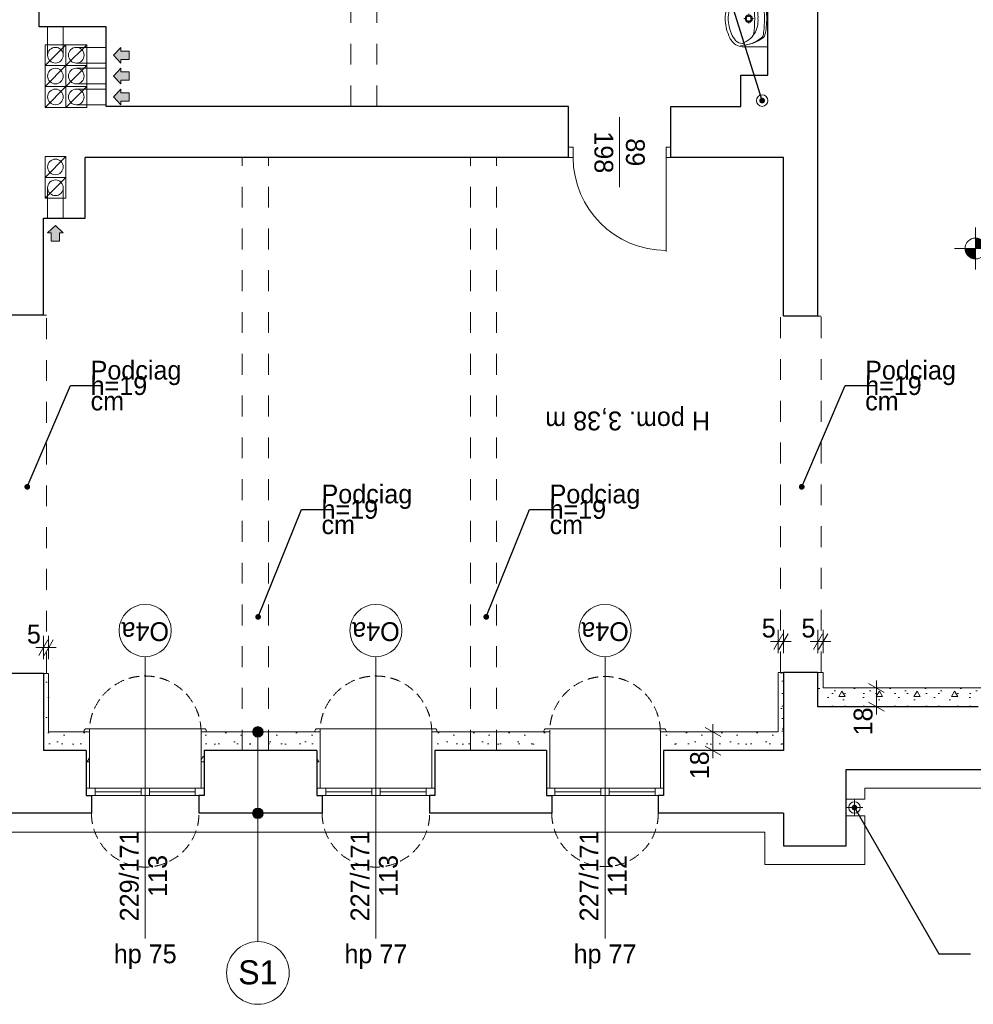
# Model space of a CAD drawing. Extents: x -145259 to -66341, y -2316 to 227384.
# Tile 50 of 141: x -107386 to -98250, y 85285 to 94713. Entities that reach past the tile are written whole.
import ezdxf

# ---------------------------------------------------------------- set-up
doc = ezdxf.new("R2010")
doc.units = 0
doc.header["$MEASUREMENT"] = 0
doc.linetypes.add('Krawędzie ukryte', pattern=[150, 100, -50])
doc.linetypes.add('Przerywana', pattern=[400, 200, -200])
for name, color, linetype in [('Arch ocieplenie', 7, 'Continuous'), ('Arch opisy', 7, 'Continuous'), ('Arch wymiary', 7, 'Continuous'), ('INWENT RZĘDNE', 7, 'Continuous'), ('INWENT wyposarzenie', 7, 'Continuous')]:
    doc.layers.add(name, color=color, linetype=linetype)
for name, color, linetype, lineweight in [('Arch ocieplenie_Nr_Pióra__21', 7, 'Continuous', 13), ('Arch opisy okien_Nr_Pióra__21', 7, 'Continuous', 13), ('Arch opisy_Nr_Pióra__1', 7, 'Continuous', 25), ('Arch opisy_Nr_Pióra__21', 7, 'Continuous', 13), ('Arch wymiary_Nr_Pióra__21', 7, 'Continuous', 13), ('Arch wymiary_Nr_Pióra__5', 7, 'Continuous', 13), ('Inwent kominy_Nr_Pióra__21', 7, 'Continuous', 13), ('INWENT ODWODNIENIE_Nr_Pióra__21', 7, 'Continuous', 13), ('INWENT OPISY_Nr_Pióra__21', 7, 'Continuous', 13), ('INWENT RZĘDNE_Nr_Pióra__21', 7, 'Continuous', 13), ('INWENT STROPY_Nr_Pióra__21', 7, 'Continuous', 13), ('INWENT wyposarzenie_Nr_Pióra__21', 7, 'Continuous', 13), ('INWENT. DRZWI_Nr_Pióra__21', 7, 'Continuous', 13), ('INWENT. OKNA_Nr_Pióra__21', 7, 'Continuous', 13), ('INWENT.ŚCIANY_Nr_Pióra__1', 7, 'Continuous', 25), ('INWENT.ŚCIANY_Nr_Pióra__21', 7, 'Continuous', 13)]:
    doc.layers.add(name, color=color, linetype=linetype, lineweight=lineweight)
doc.layers.add('INWENT kanalizacja_Nr_Pióra__118', color=7, linetype='Continuous', lineweight=13, true_color=0x573938)
doc.styles.add('GENERATED_STYLE_1', font='txt')
doc.styles.add('GENERATED_STYLE_2', font='txt')
doc.styles.add('GENERATED_STYLE_4', font='txt')
doc.styles.add('GENERATED_STYLE_6', font='txt')
doc.styles.add('GENERATED_STYLE_7', font='txt')
doc.styles.add('GENERATED_STYLE_8', font='txt')
doc.dimstyles.new('GENERATED_STYLE__1', dxfattribs={"dimtxt": 179.999995, "dimasz": 114, "dimexe": 0.18, "dimexo": 0, "dimgap": 0.09, "dimtad": 1, "dimdec": 0, "dimlfac": 0.1, "dimzin": 0, "dimdsep": 46, "dimtxsty": 'GENERATED_STYLE_1', "dimblk": 'ARROWHEAD_2', "dimblk1": 'ARROWHEAD_2', "dimblk2": 'ARROWHEAD_2', "dimcen": 0.09, "dimclrd": 7, "dimclre": 7, "dimclrt": 7, "dimazin": 0, "dimtfac": 1, "dimtdec": 4, "dimtmove": 0, "dimatfit": 3, "dimfxl": 0, "dimtolj": 1, "dimtzin": 0, "dimarcsym": 0})
doc.dimstyles.new('GENERATED_STYLE__2', dxfattribs={"dimtxt": 179.999995, "dimasz": 114, "dimexe": 0.18, "dimexo": 0, "dimgap": 0.09, "dimtad": 1, "dimtih": 1, "dimtoh": 1, "dimdec": 0, "dimlfac": 0.1, "dimzin": 0, "dimdsep": 46, "dimtxsty": 'GENERATED_STYLE_1', "dimblk": 'ARROWHEAD_2', "dimblk1": 'ARROWHEAD_2', "dimblk2": 'ARROWHEAD_2', "dimcen": 0.09, "dimclrd": 7, "dimclre": 7, "dimclrt": 7, "dimazin": 0, "dimtfac": 1, "dimtdec": 4, "dimtmove": 0, "dimatfit": 3, "dimfxl": 0, "dimtolj": 1, "dimtzin": 0, "dimarcsym": 0})
doc.dimstyles.new('GENERATED_STYLE__9', dxfattribs={"dimtxt": 0.18, "dimasz": 109.44, "dimexe": 0.18, "dimexo": 0.0625, "dimgap": 0.09, "dimtad": 0, "dimtih": 1, "dimtoh": 1, "dimdec": 4, "dimzin": 0, "dimdsep": 46, "dimcen": 0.09, "dimadec": 0, "dimazin": 0, "dimtfac": 1, "dimtdec": 4, "dimtmove": 0, "dimatfit": 3, "dimldrblk": 'ARROWHEAD_11', "dimfxl": 0, "dimtolj": 1, "dimtzin": 0, "dimarcsym": 0})
pattern_1 = [(0, (0, 0), (0, 623.5383), [60, -300]), (0, (180, 311.8), (0, 623.5383), [60, -300]), (60, (0, 0), (-540, 311.7692), [60, -300]), (60, (360, 0), (-540, 311.7692), [60, -300]), (120, (60, 0), (540, 311.7692), [60, -300]), (120, (420, 0), (540, 311.7692), [60, -300]), (0, (0, 60), (0, 120), [0, -120, 0, -180.00001]), (45, (60, 60), (-84.85282, 84.85282), [0, -90, 0, -150.00001])]

# ---------------------------------------------------------------- blocks, each defined once
blk = doc.blocks.new('Ściana_336', base_point=(-99738.7, 88133.6))
at = {"layer": 'Arch ocieplenie_Nr_Pióra__21', "linetype": 'Continuous'}
h = blk.add_hatch(dxfattribs=at)
h.set_pattern_fill('Structural_Concrete', color=256, style=0, pattern_type=2)
h.set_pattern_definition(pattern_1)
h.paths.add_polyline_path([(-99688.7, 88313.6), (-99688.7, 88463.6), (-99738.7, 88463.6), (-99738.7, 88133.6)], flags=0)
for p, q in [((-99688.7, 88463.6), (-99738.7, 88463.6)), ((-99738.7, 88463.6), (-99738.7, 88133.6)), ((-99688.7, 88313.6), (-99688.7, 88463.6))]:
    blk.add_line(p, q, dxfattribs=at)
blk = doc.blocks.new('Ściana_337', base_point=(-100068.7, 87713.6))
at = {"layer": 'Arch ocieplenie_Nr_Pióra__21', "linetype": 'Continuous'}
h = blk.add_hatch(dxfattribs=at)
h.set_pattern_fill('Structural_Concrete', color=256, style=0, pattern_type=2)
h.set_pattern_definition(pattern_1)
h.paths.add_polyline_path([(-100068.7, 87713.6), (-100068.7, 88463.6), (-100118.7, 88463.6), (-100118.7, 87893.6)], flags=0)
for p, q in [((-100068.7, 88463.6), (-100118.7, 88463.6)), ((-100118.7, 88463.6), (-100118.7, 87893.6)), ((-100068.7, 87713.6), (-100068.7, 88463.6))]:
    blk.add_line(p, q, dxfattribs=at)
blk = doc.blocks.new('Ściana_344', base_point=(-99738.7, 88133.6))
at = {"layer": 'Arch ocieplenie_Nr_Pióra__21', "linetype": 'Continuous'}
h = blk.add_hatch(dxfattribs=at)
h.set_pattern_fill('Structural_Concrete', color=256, style=0, pattern_type=2)
h.set_pattern_definition(pattern_1)
h.paths.add_polyline_path([(-99738.7, 88133.6), (-98203.7, 88133.6), (-98173.7, 88313.6), (-99688.7, 88313.6)], flags=0)
for p, q in [((-98173.7, 88313.6), (-99688.7, 88313.6)), ((-99738.7, 88133.6), (-98203.7, 88133.6))]:
    blk.add_line(p, q, dxfattribs=at)
blk = doc.blocks.new('Ściana_350', base_point=(-107158.7, 88453.6))
at = {"layer": 'Arch ocieplenie_Nr_Pióra__21', "linetype": 'Continuous'}
h = blk.add_hatch(dxfattribs=at)
h.set_pattern_fill('Structural_Concrete', color=256, style=0, pattern_type=2)
h.set_pattern_definition(pattern_1)
h.paths.add_polyline_path([(-107158.7, 88453.6), (-107158.7, 87713.6), (-107108.7, 87893.6), (-107108.7, 88453.6)], flags=0)
for p, q in [((-107158.7, 88453.6), (-107158.7, 87713.6)), ((-107108.7, 88453.6), (-107158.7, 88453.6)), ((-107108.7, 87893.6), (-107108.7, 88453.6))]:
    blk.add_line(p, q, dxfattribs=at)
blk = doc.blocks.new('Ściana_355', base_point=(-102338.7, 87353.6))
at = {"layer": 'Arch ocieplenie_Nr_Pióra__21', "linetype": 'Continuous'}
h = blk.add_hatch(dxfattribs=at)
h.set_pattern_fill('Structural_Concrete', color=256, style=0, pattern_type=2)
h.set_pattern_definition(pattern_1)
h.paths.add_polyline_path([(-102308.7, 87353.6), (-102308.7, 87893.6), (-102338.7, 87713.6), (-102338.7, 87353.6)], flags=0)
for p, q in [((-102308.7, 87353.6), (-102308.7, 87893.6)), ((-102338.7, 87713.6), (-102338.7, 87353.6)), ((-102338.7, 87353.6), (-102308.7, 87353.6))]:
    blk.add_line(p, q, dxfattribs=at)
blk = doc.blocks.new('Ściana_356', base_point=(-101218.7, 87353.6))
at = {"layer": 'Arch ocieplenie_Nr_Pióra__21', "linetype": 'Continuous'}
h = blk.add_hatch(dxfattribs=at)
h.set_pattern_fill('Structural_Concrete', color=256, style=0, pattern_type=2)
h.set_pattern_definition(pattern_1)
h.paths.add_polyline_path([(-101218.7, 87353.6), (-101218.7, 87713.6), (-101248.7, 87893.6), (-101248.7, 87353.6)], flags=0)
for p, q in [((-101248.7, 87893.6), (-101248.7, 87353.6)), ((-101218.7, 87353.6), (-101218.7, 87713.6)), ((-101248.7, 87353.6), (-101218.7, 87353.6))]:
    blk.add_line(p, q, dxfattribs=at)
blk = doc.blocks.new('Ściana_357', base_point=(-104538.7, 87353.6))
at = {"layer": 'Arch ocieplenie_Nr_Pióra__21', "linetype": 'Continuous'}
h = blk.add_hatch(dxfattribs=at)
h.set_pattern_fill('Structural_Concrete', color=256, style=0, pattern_type=2)
h.set_pattern_definition(pattern_1)
h.paths.add_polyline_path([(-104508.7, 87353.6), (-104508.7, 87893.6), (-104538.7, 87713.6), (-104538.7, 87353.6)], flags=0)
for p, q in [((-104508.7, 87353.6), (-104508.7, 87893.6)), ((-104538.7, 87713.6), (-104538.7, 87353.6)), ((-104538.7, 87353.6), (-104508.7, 87353.6))]:
    blk.add_line(p, q, dxfattribs=at)
blk = doc.blocks.new('Ściana_358', base_point=(-103408.7, 87353.6))
at = {"layer": 'Arch ocieplenie_Nr_Pióra__21', "linetype": 'Continuous'}
h = blk.add_hatch(dxfattribs=at)
h.set_pattern_fill('Structural_Concrete', color=256, style=0, pattern_type=2)
h.set_pattern_definition(pattern_1)
h.paths.add_polyline_path([(-103408.7, 87353.6), (-103408.7, 87713.6), (-103438.7, 87893.6), (-103438.7, 87353.6)], flags=0)
for p, q in [((-103438.7, 87893.6), (-103438.7, 87353.6)), ((-103408.7, 87353.6), (-103408.7, 87713.6)), ((-103438.7, 87353.6), (-103408.7, 87353.6))]:
    blk.add_line(p, q, dxfattribs=at)
blk = doc.blocks.new('Ściana_359', base_point=(-106748.7, 87353.6))
at = {"layer": 'Arch ocieplenie_Nr_Pióra__21', "linetype": 'Continuous'}
h = blk.add_hatch(dxfattribs=at)
h.set_pattern_fill('Structural_Concrete', color=256, style=0, pattern_type=2)
h.set_pattern_definition(pattern_1)
h.paths.add_polyline_path([(-106718.7, 87353.6), (-106718.7, 87893.6), (-106748.7, 87713.6), (-106748.7, 87353.6)], flags=0)
for p, q in [((-106718.7, 87353.6), (-106718.7, 87893.6)), ((-106748.7, 87713.6), (-106748.7, 87353.6)), ((-106748.7, 87353.6), (-106718.7, 87353.6))]:
    blk.add_line(p, q, dxfattribs=at)
blk = doc.blocks.new('Ściana_360', base_point=(-105618.7, 87353.6))
at = {"layer": 'Arch ocieplenie_Nr_Pióra__21', "linetype": 'Continuous'}
h = blk.add_hatch(dxfattribs=at)
h.set_pattern_fill('Structural_Concrete', color=256, style=0, pattern_type=2)
h.set_pattern_definition(pattern_1)
h.paths.add_polyline_path([(-105618.7, 87353.6), (-105618.7, 87713.6), (-105648.7, 87893.6), (-105648.7, 87353.6)], flags=0)
for p, q in [((-105648.7, 87893.6), (-105648.7, 87353.6)), ((-105618.7, 87353.6), (-105618.7, 87713.6)), ((-105648.7, 87353.6), (-105618.7, 87353.6))]:
    blk.add_line(p, q, dxfattribs=at)
blk = doc.blocks.new('Ściana_375', base_point=(-100068.7, 87713.6))
at = {"layer": 'Arch ocieplenie_Nr_Pióra__21', "linetype": 'Continuous'}
h = blk.add_hatch(dxfattribs=at)
h.set_pattern_fill('Structural_Concrete', color=256, style=0, pattern_type=2)
h.set_pattern_definition(pattern_1)
h.paths.add_polyline_path([(-100118.7, 87893.6), (-101248.7, 87893.6), (-101218.7, 87713.6), (-100068.7, 87713.6)], flags=0)
for p, q in [((-100118.7, 87893.6), (-101248.7, 87893.6)), ((-101218.7, 87713.6), (-100068.7, 87713.6))]:
    blk.add_line(p, q, dxfattribs=at)
blk = doc.blocks.new('Ściana_376', base_point=(-102338.7, 87713.6))
at = {"layer": 'Arch ocieplenie_Nr_Pióra__21', "linetype": 'Continuous'}
h = blk.add_hatch(dxfattribs=at)
h.set_pattern_fill('Structural_Concrete', color=256, style=0, pattern_type=2)
h.set_pattern_definition(pattern_1)
h.paths.add_polyline_path([(-102308.7, 87893.6), (-103438.7, 87893.6), (-103408.7, 87713.6), (-102338.7, 87713.6)], flags=0)
for p, q in [((-102308.7, 87893.6), (-103438.7, 87893.6)), ((-103408.7, 87713.6), (-102338.7, 87713.6))]:
    blk.add_line(p, q, dxfattribs=at)
blk = doc.blocks.new('Ściana_377', base_point=(-104538.7, 87713.6))
at = {"layer": 'Arch ocieplenie_Nr_Pióra__21', "linetype": 'Continuous'}
h = blk.add_hatch(dxfattribs=at)
h.set_pattern_fill('Structural_Concrete', color=256, style=0, pattern_type=2)
h.set_pattern_definition(pattern_1)
h.paths.add_polyline_path([(-104508.7, 87893.6), (-105648.7, 87893.6), (-105618.7, 87713.6), (-104538.7, 87713.6)], flags=0)
for p, q in [((-104508.7, 87893.6), (-105648.7, 87893.6)), ((-105618.7, 87713.6), (-104538.7, 87713.6))]:
    blk.add_line(p, q, dxfattribs=at)
blk = doc.blocks.new('Ściana_378', base_point=(-106748.7, 87713.6))
at = {"layer": 'Arch ocieplenie_Nr_Pióra__21', "linetype": 'Continuous'}
h = blk.add_hatch(dxfattribs=at)
h.set_pattern_fill('Structural_Concrete', color=256, style=0, pattern_type=2)
h.set_pattern_definition(pattern_1)
h.paths.add_polyline_path([(-106718.7, 87893.6), (-107108.7, 87893.6), (-107158.7, 87713.6), (-106748.7, 87713.6)], flags=0)
for p, q in [((-106718.7, 87893.6), (-107108.7, 87893.6)), ((-107158.7, 87713.6), (-106748.7, 87713.6))]:
    blk.add_line(p, q, dxfattribs=at)
blk = doc.blocks.new('Symbol Umywalka 14_32', base_point=(-100628.7, 94453.6))
at = {"layer": 'INWENT wyposarzenie_Nr_Pióra__21', "linetype": 'Continuous'}
for p, q in [((-100218.7, 94993.6), (-100447.2, 94993.6)), ((-100218.7, 94453.6), (-100218.7, 94993.6)), ((-100402, 94769), (-100402, 94740.2)), ((-100218.7, 94808.7), (-100218.7, 94638.5)), ((-100418.7, 94723.5), (-100447.5, 94723.5)), ((-100402, 94706.8), (-100402, 94678)), ((-100356.5, 94723.5), (-100385.3, 94723.5)), ((-100218.7, 94453.6), (-100447.2, 94453.6))]:
    blk.add_line(p, q, dxfattribs=at)
for radius in [35, 25]:
    blk.add_circle((-100402, 94723.5), radius, dxfattribs=at)
for centre, radius, start, end in [((-100453.1, 94856.4), 137.4, 87.54482, 141.25458), ((-100466.8, 94879.6), 80.9, 86.06939, 139.19839), ((-100476.7, 94640.1), 339.6, 50.74225, 90.98472), ((-100478.5, 94674.5), 305.1, 48.60196, 90.75418), ((-100549.7, 94736.5), 240.7, 32.84422, 68.44807), ((-100185, 94709.9), 444.2, 153.7403, 175.79476), ((-100301.3, 94747), 293, 140.71494, 170.00224), ((-100394.1, 94809.3), 212.8, 141.31519, 152.84286), ((-101329.4, 94723.6), 984.9, 351.17345, 8.82043), ((-100553.6, 94742.9), 240.6, 355.39402, 31.05606), ((-100306.5, 94869.7), 45, 7.90792, 48.60197), ((-101404.8, 94717.1), 1153.8, 0.32245, 7.90792), ((-100290.2, 94868.2), 45, 12.77149, 50.74225), ((-100905.6, 94728.7), 675.9, 359.56719, 12.77149), ((-100282, 94723.6), 316.7, 166.43339, 193.56661), ((-100358.7, 94723.6), 270, 175.98758, 184.01242), ((-100185, 94737.3), 444.2, 184.20524, 206.2597), ((-100553.6, 94704.3), 240.6, 328.94394, 4.60598), ((-101404.8, 94728.8), 1153.8, 352.16955, 359.75502), ((-100905.6, 94717.8), 675.9, 347.30598, 0.51028), ((-100301.3, 94700.2), 293, 189.99776, 219.28506), ((-100549.7, 94710.7), 240.7, 291.55193, 327.15578), ((-100306.3, 94577.7), 45, 311.47551, 352.16955), ((-100394.1, 94637.9), 212.8, 207.15714, 218.68481), ((-100453.1, 94590.8), 137.4, 218.74542, 272.45518), ((-100466.8, 94567.6), 80.9, 220.80161, 273.93061), ((-100476.8, 94807.1), 339.6, 269.09275, 309.33522), ((-100478.6, 94772.6), 305.1, 269.32329, 311.47551), ((-100290.1, 94579.2), 45, 309.33522, 347.30598)]:
    blk.add_arc(centre, radius, start, end, dxfattribs=at)
blk = doc.blocks.new('Linia_59', base_point=(-105104.5, 87113.6))
at = {"layer": 'Arch opisy_Nr_Pióra__21', "linetype": 'Continuous'}
blk.add_line((-105104.5, 87113.6), (-105104.5, 85884.6), dxfattribs=at)
blk.add_circle((-105104.5, 85584.6), 300, dxfattribs=at)
blk = doc.blocks.new('Linia_60', base_point=(-105104.5, 87893.6))
at = {"layer": 'Arch opisy_Nr_Pióra__21', "linetype": 'Continuous'}
for points in [[(-105054.5, 87893.6), (-105058.3, 87912.7), (-105069.1, 87929), (-105085.3, 87939.8), (-105104.5, 87943.6), (-105123.6, 87939.8), (-105139.8, 87929), (-105150.7, 87912.7), (-105154.5, 87893.6), (-105150.7, 87874.5), (-105139.8, 87858.2), (-105123.6, 87847.4), (-105104.5, 87843.6), (-105085.3, 87847.4), (-105069.1, 87858.2), (-105058.3, 87874.5)], [(-105054.5, 87113.6), (-105058.3, 87132.7), (-105069.1, 87149), (-105085.3, 87159.8), (-105104.5, 87163.6), (-105123.6, 87159.8), (-105139.8, 87149), (-105150.7, 87132.7), (-105154.5, 87113.6), (-105150.7, 87094.5), (-105139.8, 87078.2), (-105123.6, 87067.4), (-105104.5, 87063.6), (-105085.3, 87067.4), (-105069.1, 87078.2), (-105058.3, 87094.5)]]:
    blk.add_hatch(color=256, dxfattribs=at).paths.add_polyline_path(points, flags=0)
blk.add_line((-105104.5, 87843.6), (-105104.5, 87163.6), dxfattribs=at)
for centre in [(-105104.5, 87893.6), (-105104.5, 87113.6)]:
    blk.add_circle(centre, 50, dxfattribs=at)
blk = doc.blocks.new('*D1443')
at = {"layer": 'Arch wymiary_Nr_Pióra__5', "linetype": 'Continuous'}
for p, q in [((-107202, 88626.3), (-107115.4, 88776.3)), ((-107158.7, 88588.8), (-107158.7, 88813.8)), ((-107065.4, 88776.3), (-107152, 88626.3)), ((-107108.7, 88588.8), (-107108.7, 88813.8)), ((-107232.1, 88701.3), (-107158.7, 88701.3)), ((-107158.7, 88701.3), (-107108.7, 88701.3)), ((-107108.7, 88701.3), (-107035.4, 88701.3))]:
    blk.add_line(p, q, dxfattribs=at)
at = {"layer": 'Arch wymiary_Nr_Pióra__21', "insert": (-107317.3, 88737.3), "char_height": 180, "attachment_point": 7, "style": 'GENERATED_STYLE_1'}
blk.add_mtext('{5}', dxfattribs=at)
blk = doc.blocks.new('ARROWHEAD_2')
at = {"color": 0, "linetype": 'Continuous', "lineweight": 0}
for p, q in [((0, 0), (-1, 0)), ((-0.378, -0.655), (0.378, 0.655))]:
    blk.add_line(p, q, dxfattribs=at)
blk = doc.blocks.new('*D1444')
at = {"layer": 'Arch wymiary_Nr_Pióra__5', "linetype": 'Continuous'}
for p, q in [((-100632.6, 87893.6), (-100857.6, 87893.6)), ((-100670.1, 87850.3), (-100820.1, 87936.9)), ((-100745.1, 87893.6), (-100745.1, 87967)), ((-100745.1, 87713.6), (-100745.1, 87893.6)), ((-100632.6, 87713.6), (-100857.6, 87713.6)), ((-100820.1, 87756.9), (-100670.1, 87670.3)), ((-100745.1, 87640.3), (-100745.1, 87713.6))]:
    blk.add_line(p, q, dxfattribs=at)
at = {"layer": 'Arch wymiary_Nr_Pióra__21', "insert": (-100781.1, 87439.9), "char_height": 180, "attachment_point": 7, "rotation": 90, "style": 'GENERATED_STYLE_1'}
blk.add_mtext('{18}', dxfattribs=at)
blk = doc.blocks.new('*D1445')
at = {"layer": 'Arch wymiary_Nr_Pióra__5', "linetype": 'Continuous'}
for p, q in [((-100162, 88683.6), (-100075.4, 88833.6)), ((-100118.7, 88646.1), (-100118.7, 88871.1)), ((-100025.4, 88833.6), (-100112, 88683.6)), ((-100068.7, 88646.1), (-100068.7, 88871.1)), ((-100192.1, 88758.6), (-100118.7, 88758.6)), ((-100118.7, 88758.6), (-100068.7, 88758.6)), ((-100068.7, 88758.6), (-99995.4, 88758.6))]:
    blk.add_line(p, q, dxfattribs=at)
at = {"layer": 'Arch wymiary_Nr_Pióra__21', "insert": (-100277.3, 88794.6), "char_height": 180, "attachment_point": 7, "style": 'GENERATED_STYLE_1'}
blk.add_mtext('{5}', dxfattribs=at)
blk = doc.blocks.new('*D1446')
at = {"layer": 'Arch wymiary_Nr_Pióra__5', "linetype": 'Continuous'}
for p, q in [((-99782, 88683.6), (-99695.4, 88833.6)), ((-99738.7, 88646.1), (-99738.7, 88871.1)), ((-99645.4, 88833.6), (-99732, 88683.6)), ((-99688.7, 88646.1), (-99688.7, 88871.1)), ((-99812.1, 88758.6), (-99738.7, 88758.6)), ((-99738.7, 88758.6), (-99688.7, 88758.6)), ((-99688.7, 88758.6), (-99615.4, 88758.6))]:
    blk.add_line(p, q, dxfattribs=at)
at = {"layer": 'Arch wymiary_Nr_Pióra__21', "insert": (-99897.3, 88794.6), "char_height": 180, "attachment_point": 7, "style": 'GENERATED_STYLE_1'}
blk.add_mtext('{5}', dxfattribs=at)
blk = doc.blocks.new('*D1447')
at = {"layer": 'Arch wymiary_Nr_Pióra__5', "linetype": 'Continuous'}
for p, q in [((-99103.1, 88270.3), (-99253.1, 88356.9)), ((-99178.1, 88313.6), (-99178.1, 88387)), ((-99065.6, 88313.6), (-99290.6, 88313.6)), ((-99178.1, 88133.6), (-99178.1, 88313.6)), ((-99253.1, 88176.9), (-99103.1, 88090.3)), ((-99065.6, 88133.6), (-99290.6, 88133.6)), ((-99178.1, 88060.3), (-99178.1, 88133.6))]:
    blk.add_line(p, q, dxfattribs=at)
at = {"layer": 'Arch wymiary_Nr_Pióra__21', "insert": (-99214.1, 87859.9), "char_height": 180, "attachment_point": 7, "rotation": 90, "style": 'GENERATED_STYLE_1'}
blk.add_mtext('{18}', dxfattribs=at)
blk = doc.blocks.new('Koty wysokościowe_22', base_point=(-98229.2, 92522.6))
at = {"layer": 'INWENT RZĘDNE_Nr_Pióra__21', "linetype": 'Continuous'}
for points in [[(-98229.2, 92522.6), (-98129.2, 92522.6), (-98136.9, 92560.9), (-98158.5, 92593.3), (-98191, 92615), (-98229.2, 92622.6)], [(-98229.2, 92522.6), (-98329.2, 92522.6), (-98321.6, 92484.3), (-98300, 92451.9), (-98267.5, 92430.2), (-98229.2, 92422.6)]]:
    blk.add_hatch(color=256, dxfattribs=at).paths.add_polyline_path(points, flags=0)
for p, q in [((-98229.2, 92322.6), (-98229.2, 92722.6)), ((-98429.2, 92522.6), (-98029.2, 92522.6))]:
    blk.add_line(p, q, dxfattribs=at)
blk.add_circle((-98229.2, 92522.6), 100, dxfattribs=at)
at = {"layer": 'INWENT RZĘDNE_Nr_Pióra__21', "insert": (-98029.2, 92722.6), "char_height": 200, "attachment_point": 7, "style": 'GENERATED_STYLE_2'}
blk.add_mtext('{+3,80}', dxfattribs=at)
blk = doc.blocks.new('ARROWHEAD_11')
at = {"color": 0, "linetype": 'Continuous', "lineweight": 0}
blk.add_line((0, 0), (-1, 0), dxfattribs=at)
at = {"color": 0, "linetype": 'Continuous', "lineweight": 0, "const_width": 0.25, "flags": 128}
blk.add_lwpolyline([(-0.125, 0, 1), (0.125, 0, 1)], format="xyb", close=True, dxfattribs=at)

msp = doc.modelspace()

# ---------------------------------------------------------------- hatches: boundary and pattern name
at = {"layer": 'Inwent kominy_Nr_Pióra__21', "linetype": 'Continuous'}
for points in [[(-106418.7, 94298.6), (-106418.7, 94333.6), (-106338.7, 94333.6), (-106338.7, 94413.6), (-106418.7, 94413.6), (-106418.7, 94448.6), (-106488.7, 94373.6)], [(-106418.7, 94098.6), (-106418.7, 94133.6), (-106338.7, 94133.6), (-106338.7, 94213.6), (-106418.7, 94213.6), (-106418.7, 94248.6), (-106488.7, 94173.6)], [(-106418.7, 93898.6), (-106418.7, 93933.6), (-106338.7, 93933.6), (-106338.7, 94013.6), (-106418.7, 94013.6), (-106418.7, 94048.6), (-106488.7, 93973.6)], [(-107118.7, 92673.6), (-107083.7, 92673.6), (-107083.7, 92593.6), (-107003.7, 92593.6), (-107003.7, 92673.6), (-106968.7, 92673.6), (-107043.7, 92743.6)]]:
    msp.add_hatch(color=256, dxfattribs=at).paths.add_polyline_path(points, flags=0)

# ---------------------------------------------------------------- linework, layer by layer
at = {"layer": 'Arch opisy okien_Nr_Pióra__21', "linetype": 'Continuous'}
for centre in [(-106183.7, 88863.6), (-103973.7, 88863.6), (-101778.7, 88863.6)]:
    msp.add_circle(centre, 250, dxfattribs=at)
at = {"layer": 'INWENT kanalizacja_Nr_Pióra__118', "linetype": 'Continuous'}
msp.add_circle((-100273.7, 93938.6), 55, dxfattribs=at)
at = {"layer": 'Inwent kominy_Nr_Pióra__21', "linetype": 'Continuous'}
for p, q in [((-107118.7, 94373.6), (-107118.7, 94643.6)), ((-106968.7, 94373.6), (-106968.7, 94643.6)), ((-107143.7, 94273.6), (-107143.7, 94473.6)), ((-107143.7, 94473.6), (-106943.7, 94473.6)), ((-107143.7, 94273.6), (-106943.7, 94473.6)), ((-106943.7, 94473.6), (-106943.7, 94273.6)), ((-106943.7, 94273.6), (-106943.7, 94473.6)), ((-106943.7, 94473.6), (-106743.7, 94473.6)), ((-106943.7, 94273.6), (-106743.7, 94473.6)), ((-106843.7, 94448.6), (-106558.7, 94448.6)), ((-106743.7, 94473.6), (-106743.7, 94273.6)), ((-106488.7, 94373.6), (-106418.7, 94448.6)), ((-106418.7, 94413.6), (-106418.7, 94448.6)), ((-106338.7, 94413.6), (-106418.7, 94413.6)), ((-106338.7, 94333.6), (-106338.7, 94413.6)), ((-106843.7, 94298.6), (-106558.7, 94298.6)), ((-106488.7, 94373.6), (-106418.7, 94298.6)), ((-106418.7, 94333.6), (-106338.7, 94333.6)), ((-106418.7, 94333.6), (-106418.7, 94298.6)), ((-107143.7, 94073.6), (-107143.7, 94273.6)), ((-107143.7, 94273.6), (-106943.7, 94273.6)), ((-107143.7, 94073.6), (-106943.7, 94273.6)), ((-106943.7, 94273.6), (-107143.7, 94273.6)), ((-106943.7, 94273.6), (-106943.7, 94073.6)), ((-106943.7, 94073.6), (-106943.7, 94273.6)), ((-106943.7, 94273.6), (-106743.7, 94273.6)), ((-106943.7, 94073.6), (-106743.7, 94273.6)), ((-106743.7, 94273.6), (-106943.7, 94273.6)), ((-106843.7, 94248.6), (-106558.7, 94248.6)), ((-106743.7, 94273.6), (-106743.7, 94073.6)), ((-106488.7, 94173.6), (-106418.7, 94248.6)), ((-106418.7, 94213.6), (-106418.7, 94248.6)), ((-106338.7, 94213.6), (-106418.7, 94213.6)), ((-106338.7, 94133.6), (-106338.7, 94213.6)), ((-106488.7, 94173.6), (-106418.7, 94098.6)), ((-106418.7, 94133.6), (-106338.7, 94133.6)), ((-106418.7, 94133.6), (-106418.7, 94098.6)), ((-107143.7, 93873.6), (-107143.7, 94073.6)), ((-107143.7, 94073.6), (-106943.7, 94073.6)), ((-107143.7, 93873.6), (-106943.7, 94073.6)), ((-106943.7, 94073.6), (-107143.7, 94073.6)), ((-106943.7, 94073.6), (-106943.7, 93873.6)), ((-106943.7, 93873.6), (-106943.7, 94073.6)), ((-106943.7, 94073.6), (-106743.7, 94073.6)), ((-106943.7, 93873.6), (-106743.7, 94073.6)), ((-106743.7, 94073.6), (-106943.7, 94073.6)), ((-106843.7, 94098.6), (-106558.7, 94098.6)), ((-106843.7, 94048.6), (-106558.7, 94048.6)), ((-106743.7, 94073.6), (-106743.7, 93873.6)), ((-106488.7, 93973.6), (-106418.7, 94048.6)), ((-106418.7, 94013.6), (-106418.7, 94048.6)), ((-106338.7, 94013.6), (-106418.7, 94013.6)), ((-106338.7, 93933.6), (-106338.7, 94013.6)), ((-106488.7, 93973.6), (-106418.7, 93898.6)), ((-106418.7, 93933.6), (-106338.7, 93933.6)), ((-106418.7, 93933.6), (-106418.7, 93898.6)), ((-106943.7, 93873.6), (-107143.7, 93873.6)), ((-106743.7, 93873.6), (-106943.7, 93873.6)), ((-106843.7, 93898.6), (-106558.7, 93898.6)), ((-107143.7, 93203.6), (-107143.7, 93403.6)), ((-107143.7, 93403.6), (-106943.7, 93403.6)), ((-107143.7, 93203.6), (-106943.7, 93403.6)), ((-106943.7, 93403.6), (-106943.7, 93203.6)), ((-106943.7, 93203.6), (-107143.7, 93203.6)), ((-107143.7, 93003.6), (-107143.7, 93203.6)), ((-107143.7, 93203.6), (-106943.7, 93203.6)), ((-107143.7, 93003.6), (-106943.7, 93203.6)), ((-106943.7, 93203.6), (-106943.7, 93003.6)), ((-107118.7, 93103.6), (-107118.7, 92813.6)), ((-106968.7, 93103.6), (-106968.7, 92813.6)), ((-106943.7, 93003.6), (-107143.7, 93003.6)), ((-107043.7, 92743.6), (-107118.7, 92673.6)), ((-107043.7, 92743.6), (-106968.7, 92673.6)), ((-107083.7, 92673.6), (-107118.7, 92673.6)), ((-107083.7, 92673.6), (-107083.7, 92593.6)), ((-107083.7, 92593.6), (-107003.7, 92593.6)), ((-107003.7, 92593.6), (-107003.7, 92673.6)), ((-107003.7, 92673.6), (-106968.7, 92673.6))]:
    msp.add_line(p, q, dxfattribs=at)
for centre in [(-107043.7, 94373.6), (-106843.7, 94373.6), (-107043.7, 94173.6), (-106843.7, 94173.6), (-107043.7, 93973.6), (-106843.7, 93973.6), (-107043.7, 93303.6), (-107043.7, 93103.6)]:
    msp.add_circle(centre, 75, dxfattribs=at)
at = {"layer": 'INWENT ODWODNIENIE_Nr_Pióra__21', "linetype": 'Continuous'}
for p, q in [((-99388.7, 87088.6), (-99388.7, 87248.6)), ((-99468.7, 87168.6), (-99308.7, 87168.6))]:
    msp.add_line(p, q, dxfattribs=at)
msp.add_circle((-99388.7, 87168.6), 55, dxfattribs=at)
at = {"layer": 'INWENT OPISY_Nr_Pióra__21', "linetype": 'Continuous'}
for p, q in [((-101638.7, 93108.6), (-101638.7, 93778.6)), ((-106183.7, 88613.6), (-106183.7, 85913.9)), ((-103973.7, 88613.6), (-103973.7, 85913.9)), ((-101778.7, 88613.6), (-101778.7, 85913.9))]:
    msp.add_line(p, q, dxfattribs=at)
at = {"layer": 'INWENT STROPY_Nr_Pióra__21', "linetype": 'Przerywana'}
for p, q in [((-104213.7, 93883.6), (-104213.7, 101333.6)), ((-103963.7, 93883.6), (-103963.7, 101333.6)), ((-105253.7, 87713.6), (-105253.7, 93393.6)), ((-105003.7, 87713.6), (-105003.7, 93393.6)), ((-103068.7, 87713.6), (-103068.7, 93393.6)), ((-102818.7, 87713.6), (-102818.7, 93393.6)), ((-107128.7, 91883.6), (-107518.7, 91883.6)), ((-107128.7, 88453.6), (-107128.7, 91883.6)), ((-100098.7, 88463.6), (-100098.7, 91873.6)), ((-99708.7, 91873.6), (-100098.7, 91873.6)), ((-99708.7, 88463.6), (-99708.7, 91873.6)), ((-107128.7, 88453.6), (-107518.7, 88453.6)), ((-99708.7, 88463.6), (-100098.7, 88463.6))]:
    msp.add_line(p, q, dxfattribs=at)
at = {"layer": 'INWENT. DRZWI_Nr_Pióra__21', "linetype": 'Continuous'}
for p, q in [((-102083.7, 93493.6), (-102128.7, 93493.6)), ((-102083.7, 93393.6), (-102083.7, 93493.6)), ((-101193.7, 93393.6), (-101193.7, 93493.6)), ((-101193.7, 93493.6), (-101148.7, 93493.6)), ((-102083.7, 93393.6), (-102128.7, 93393.6)), ((-101193.7, 93393.6), (-101193.7, 92493.6)), ((-101193.7, 93393.6), (-101148.7, 93393.6))]:
    msp.add_line(p, q, dxfattribs=at)
msp.add_arc((-101193.7, 93393.6), 890, 180, 270, dxfattribs=at)
at = {"layer": 'INWENT. OKNA_Nr_Pióra__21', "linetype": 'Continuous'}
for p, q in [((-106768.7, 87903.6), (-106768.7, 87893.6)), ((-106748.7, 87923.6), (-105618.7, 87923.6)), ((-105598.7, 87903.6), (-105598.7, 87893.6)), ((-104558.7, 87903.6), (-104558.7, 87893.6)), ((-104538.7, 87923.6), (-103408.7, 87923.6)), ((-103388.7, 87903.6), (-103388.7, 87893.6)), ((-102363.7, 87903.6), (-102363.7, 87893.6)), ((-102343.7, 87923.6), (-101213.7, 87923.6)), ((-101193.7, 87903.6), (-101193.7, 87893.6)), ((-105623.7, 87353.6), (-106743.7, 87353.6)), ((-106663.7, 87283.6), (-106663.7, 87353.6)), ((-106223.7, 87318.6), (-106663.7, 87318.6)), ((-106223.7, 87283.6), (-106223.7, 87353.6)), ((-106143.7, 87283.6), (-106143.7, 87353.6)), ((-105703.7, 87318.6), (-106143.7, 87318.6)), ((-105703.7, 87283.6), (-105703.7, 87353.6)), ((-103413.7, 87353.6), (-104533.7, 87353.6)), ((-104453.7, 87283.6), (-104453.7, 87353.6)), ((-104013.7, 87318.6), (-104453.7, 87318.6)), ((-104013.7, 87283.6), (-104013.7, 87353.6)), ((-103933.7, 87283.6), (-103933.7, 87353.6)), ((-103493.7, 87318.6), (-103933.7, 87318.6)), ((-103493.7, 87283.6), (-103493.7, 87353.6)), ((-101218.7, 87353.6), (-102338.7, 87353.6)), ((-102258.7, 87283.6), (-102258.7, 87353.6)), ((-101818.7, 87318.6), (-102258.7, 87318.6)), ((-101818.7, 87283.6), (-101818.7, 87353.6)), ((-101738.7, 87283.6), (-101738.7, 87353.6)), ((-101298.7, 87318.6), (-101738.7, 87318.6)), ((-101298.7, 87283.6), (-101298.7, 87353.6)), ((-106743.7, 87283.6), (-105623.7, 87283.6)), ((-104533.7, 87283.6), (-103413.7, 87283.6)), ((-102338.7, 87283.6), (-101218.7, 87283.6))]:
    msp.add_line(p, q, dxfattribs=at)
for centre, start, end in [((-106748.7, 87903.6), 90, 180), ((-105618.7, 87903.6), 0, 90), ((-104538.7, 87903.6), 90, 180), ((-103408.7, 87903.6), 0, 90), ((-102343.7, 87903.6), 90, 180), ((-101213.7, 87903.6), 0, 90)]:
    msp.add_arc(centre, 20, start, end, dxfattribs=at)
at = {"layer": 'INWENT.ŚCIANY_Nr_Pióra__1', "linetype": 'Continuous'}
for p, q in [((-107198.7, 94643.6), (-107198.7, 101333.6)), ((-99738.7, 91873.6), (-99738.7, 100883.6)), ((-100218.7, 94183.6), (-100218.7, 95153.6)), ((-106558.7, 94643.6), (-107198.7, 94643.6)), ((-106558.7, 93883.6), (-106558.7, 94643.6)), ((-100478.7, 93883.6), (-100478.7, 94183.6)), ((-100478.7, 94183.6), (-100218.7, 94183.6)), ((-102128.7, 93883.6), (-106558.7, 93883.6)), ((-102128.7, 93393.6), (-102128.7, 93883.6)), ((-101148.7, 93393.6), (-101148.7, 93883.6)), ((-101148.7, 93883.6), (-100478.7, 93883.6)), ((-102128.7, 93393.6), (-106758.7, 93393.6)), ((-106758.7, 92813.6), (-106758.7, 93393.6)), ((-100068.7, 93393.6), (-101148.7, 93393.6)), ((-100068.7, 91873.6), (-100068.7, 93393.6)), ((-107158.7, 91883.6), (-107158.7, 92813.6)), ((-107158.7, 92813.6), (-106758.7, 92813.6)), ((-107158.7, 91883.6), (-107488.7, 91883.6)), ((-99738.7, 91873.6), (-100068.7, 91873.6)), ((-107158.7, 88453.6), (-107488.7, 88453.6)), ((-107158.7, 88453.6), (-107158.7, 87713.6)), ((-99738.7, 88463.6), (-100068.7, 88463.6)), ((-100068.7, 88463.6), (-100068.7, 87713.6)), ((-99738.7, 88133.6), (-99738.7, 88463.6)), ((-98203.7, 88133.6), (-99738.7, 88133.6)), ((-106748.7, 87713.6), (-107158.7, 87713.6)), ((-106748.7, 87713.6), (-106748.7, 87283.6)), ((-105618.7, 87713.6), (-105618.7, 87283.6)), ((-104538.7, 87713.6), (-105618.7, 87713.6)), ((-104538.7, 87713.6), (-104538.7, 87283.6)), ((-103408.7, 87713.6), (-103408.7, 87283.6)), ((-102338.7, 87713.6), (-103408.7, 87713.6)), ((-102338.7, 87713.6), (-102338.7, 87283.6)), ((-101218.7, 87713.6), (-101218.7, 87283.6)), ((-100068.7, 87713.6), (-101218.7, 87713.6)), ((-99468.7, 86803.6), (-99468.7, 87533.6)), ((-99468.7, 87533.6), (-98153.7, 87533.6)), ((-106748.7, 87283.6), (-106698.7, 87283.6)), ((-106698.7, 87283.6), (-106698.7, 87113.6)), ((-105618.7, 87283.6), (-105668.7, 87283.6)), ((-105668.7, 87283.6), (-105668.7, 87113.6)), ((-104538.7, 87283.6), (-104488.7, 87283.6)), ((-104488.7, 87283.6), (-104488.7, 87113.6)), ((-103408.7, 87283.6), (-103458.7, 87283.6)), ((-103458.7, 87283.6), (-103458.7, 87113.6)), ((-102338.7, 87283.6), (-102288.7, 87283.6)), ((-102288.7, 87283.6), (-102288.7, 87113.6)), ((-101218.7, 87283.6), (-101268.7, 87283.6)), ((-101268.7, 87283.6), (-101268.7, 87113.6)), ((-106698.7, 87113.6), (-107898.7, 87113.6)), ((-104488.7, 87113.6), (-105668.7, 87113.6)), ((-102288.7, 87113.6), (-103458.7, 87113.6)), ((-100068.7, 87113.6), (-101268.7, 87113.6)), ((-100068.7, 87113.6), (-100068.7, 86803.6)), ((-100068.7, 86803.6), (-99468.7, 86803.6))]:
    msp.add_line(p, q, dxfattribs=at)
at = {"layer": 'INWENT.ŚCIANY_Nr_Pióra__21', "linetype": 'Continuous'}
for p, q in [((-99288.7, 87353.6), (-87868.7, 87353.6)), ((-99288.7, 87248.6), (-99288.7, 87353.6)), ((-99288.7, 87248.6), (-99468.7, 87248.6)), ((-99288.7, 87088.6), (-99468.7, 87088.6)), ((-99288.7, 86623.6), (-99288.7, 87088.6)), ((-100248.7, 86933.6), (-114368.7, 86933.6)), ((-100248.7, 86933.6), (-100248.7, 86623.6)), ((-100248.7, 86623.6), (-99288.7, 86623.6))]:
    msp.add_line(p, q, dxfattribs=at)
at = {"layer": 'INWENT.ŚCIANY_Nr_Pióra__21', "linetype": 'Krawędzie ukryte'}
for centre, radius, start, end in [((-106183.7, 87893.6), 535, 0, 180), ((-103973.7, 87893.6), 535, 0, 180), ((-101778.7, 87893.6), 530, 0, 180), ((-106183.7, 87113.6), 515, 180, 0), ((-103973.7, 87113.6), 515, 180, 0), ((-101778.7, 87113.6), 510, 180, 0)]:
    msp.add_arc(centre, radius, start, end, dxfattribs=at)

# ---------------------------------------------------------------- block references
at = {"layer": 'Arch ocieplenie'}
for name, p in [('Ściana_350', (-107158.7, 88453.6)), ('Ściana_337', (-100068.7, 87713.6)), ('Ściana_336', (-99738.7, 88133.6)), ('Ściana_344', (-99738.7, 88133.6)), ('Ściana_378', (-106748.7, 87713.6)), ('Ściana_359', (-106748.7, 87353.6)), ('Ściana_360', (-105618.7, 87353.6)), ('Ściana_377', (-104538.7, 87713.6)), ('Ściana_357', (-104538.7, 87353.6)), ('Ściana_358', (-103408.7, 87353.6)), ('Ściana_376', (-102338.7, 87713.6)), ('Ściana_355', (-102338.7, 87353.6)), ('Ściana_356', (-101218.7, 87353.6)), ('Ściana_375', (-100068.7, 87713.6))]:
    msp.add_blockref(name, p, dxfattribs=at)
at = {"layer": 'Arch opisy', "linetype": 'Continuous'}
for name, p in [('Linia_60', (-105104.5, 87893.6)), ('Linia_59', (-105104.5, 87113.6))]:
    msp.add_blockref(name, p, dxfattribs=at)
at = {"layer": 'INWENT RZĘDNE'}
msp.add_blockref('Koty wysokościowe_22', (-98229.2, 92522.6), dxfattribs=at)
at = {"layer": 'INWENT wyposarzenie', "color": 104, "linetype": 'Continuous', "lineweight": 20, "true_color": 0x029e21}
msp.add_blockref('Symbol Umywalka 14_32', (-100628.7, 94453.6), dxfattribs=at)

# ---------------------------------------------------------------- texts
at = {"layer": 'Arch opisy okien_Nr_Pióra__21', "linetype": 'Continuous', "char_height": 180, "attachment_point": 2, "rotation": 180, "style": 'GENERATED_STYLE_8'}
for insert in [(-106183.7, 88763.3), (-103973.7, 88763.3), (-101778.7, 88763.3)]:
    msp.add_mtext('{O4a}', dxfattribs=dict(at, insert=insert))
at = {"layer": 'Arch opisy_Nr_Pióra__1', "linetype": 'Continuous', "insert": (-105104.5, 85706), "char_height": 230, "attachment_point": 2, "style": 'GENERATED_STYLE_6'}
msp.add_mtext('{S1}', dxfattribs=at)
at = {"layer": 'INWENT OPISY_Nr_Pióra__21', "linetype": 'Continuous', "char_height": 180, "width": 1346.334, "attachment_point": 2, "style": 'GENERATED_STYLE_7'}
for s, insert, rotation, line_spacing_factor in [('{89\\P198}', (-101397.9, 93443.6), 270, 1.007581), ('{229/171\\P113}', (-106427, 86513.9), 90, 0.908754), ('{227/171\\P113}', (-104217, 86513.9), 90, 0.908754), ('{227/171\\P112}', (-102022, 86513.9), 90, 0.900338)]:
    msp.add_mtext(s, dxfattribs=dict(at, insert=insert, rotation=rotation, line_spacing_factor=line_spacing_factor))
at = {"layer": 'INWENT OPISY_Nr_Pióra__21', "linetype": 'Continuous', "char_height": 180, "width": 803.012, "attachment_point": 4, "line_spacing_factor": 0.491192, "style": 'GENERATED_STYLE_4'}
for insert in [(-106706.8, 91208.4), (-99286.8, 91208.4), (-104494.9, 90023), (-102309.9, 90023)]:
    msp.add_mtext('{Podciag\\Ph=19 cm}', dxfattribs=dict(at, insert=insert))
at = {"layer": 'INWENT OPISY_Nr_Pióra__21', "linetype": 'Continuous', "insert": (-101562.6, 90780.9), "char_height": 180, "attachment_point": 2, "rotation": 180, "style": 'GENERATED_STYLE_7'}
msp.add_mtext('{H pom. 3,38 m}', dxfattribs=at)
at = {"layer": 'INWENT OPISY_Nr_Pióra__21', "linetype": 'Continuous', "char_height": 180, "attachment_point": 2, "style": 'GENERATED_STYLE_7'}
for s, insert in [('{hp 75}', (-106183.7, 85857.6)), ('{hp 77}', (-103973.7, 85857.6)), ('{hp 77}', (-101778.7, 85857.6))]:
    msp.add_mtext(s, dxfattribs=dict(at, insert=insert))

# ---------------------------------------------------------------- dimensions: what is measured, and where the dimension line sits
at = {"layer": 'Arch wymiary', "linetype": 'Continuous'}
for base, p1, p2, picture, middle in [((-100118.7, 88758.6), (-100118.7, 88088.6), (-100068.7, 88088.6), '*D1445', (-100209, 88884.6)), ((-99738.7, 88758.6), (-99738.7, 88298.6), (-99688.7, 88298.6), '*D1446', (-99829, 88884.6)), ((-107158.7, 88701.3), (-107158.7, 88083.6), (-107108.7, 88083.6), '*D1443', (-107249, 88827.3))]:
    dim = msp.add_linear_dim(base=base, p1=p1, p2=p2, dimstyle='GENERATED_STYLE__2', dxfattribs=at)
    dim.commit()
    dim.dimension.update_dxf_attribs({"geometry": picture, "text_midpoint": middle})
for base, p1, p2, picture, middle in [((-99178.1, 88133.6), (-98971.2, 88133.6), (-98971.2, 88313.6), '*D1447', (-99304.1, 87996.4)), ((-100745.1, 87713.6), (-100643.7, 87713.6), (-100643.7, 87893.6), '*D1444', (-100871.1, 87576.4))]:
    dim = msp.add_linear_dim(base=base, p1=p1, p2=p2, angle=90, dimstyle='GENERATED_STYLE__1', dxfattribs=at)
    dim.commit()
    dim.dimension.update_dxf_attribs({"geometry": picture, "text_midpoint": middle})

# ---------------------------------------------------------------- leaders
at = {"layer": 'INWENT OPISY_Nr_Pióra__21', "linetype": 'Continuous', "annotation_type": 0, "has_hookline": 1, "hookline_direction": 1}
for points, text_width in [([(-100273.7, 93938.6), (-100876.4, 95857.2), (-101449.4, 95857.2)], 1328.6), ([(-107313.8, 90240.2), (-106899.1, 91208.9), (-106596.1, 91208.9)], 985.7), ([(-99893.8, 90240.2), (-99479.1, 91208.9), (-99176.1, 91208.9)], 985.7), ([(-105101.9, 88994.9), (-104687.2, 90023.6), (-104384.2, 90023.6)], 985.7), ([(-102916.9, 88994.9), (-102502.2, 90023.6), (-102199.2, 90023.6)], 985.7), ([(-99388.7, 87168.6), (-98580.1, 85768), (-98277, 85768)], 437.1)]:
    msp.add_leader(points, dimstyle='GENERATED_STYLE__9', dxfattribs=dict(at, text_width=text_width))

doc.saveas('drawing.dxf')
